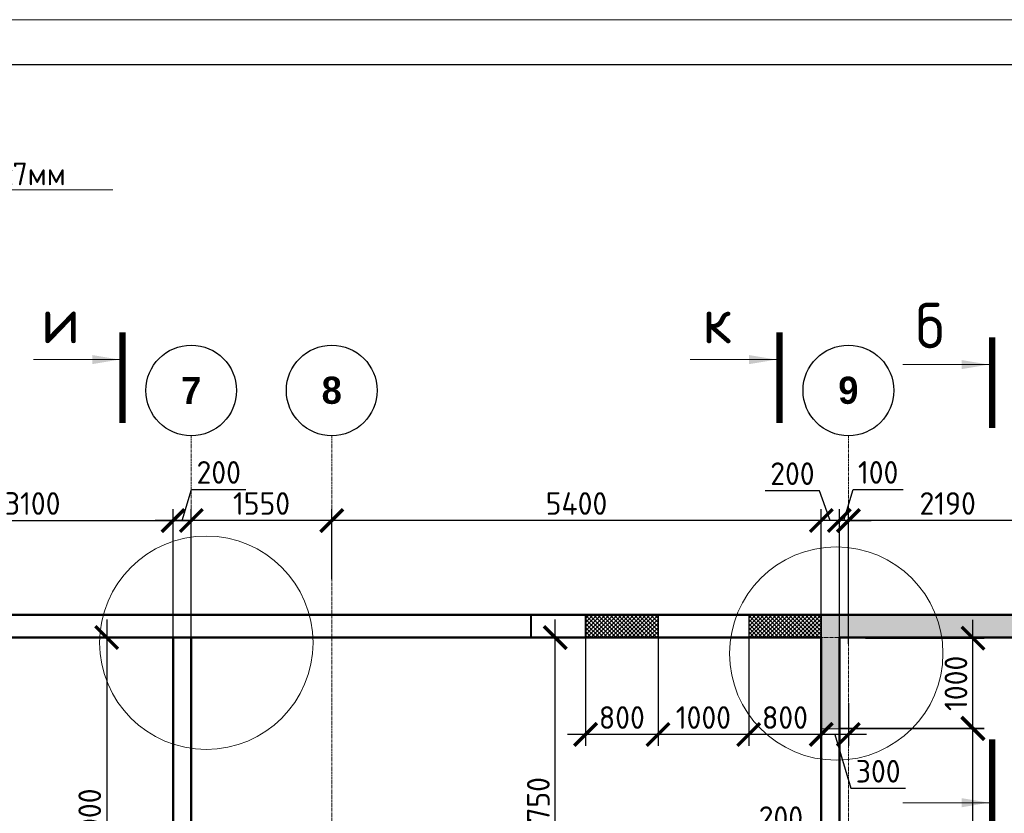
# Model space of a CAD drawing. Header units: millimetres. Extents: x 376598 to 1249954, y -318491 to -22134.
# Tile 52 of 256: x 469109 to 479972, y -118148 to -109390. Entities that reach past the tile are written whole.
import ezdxf
from ezdxf import colors
from ezdxf.entities.mleader import LeaderData, LeaderLine
from ezdxf.math import Vec2, Vec3

# ---------------------------------------------------------------- set-up
doc = ezdxf.new("R2010")
doc.units = ezdxf.units.MM
doc.linetypes.add('______5', pattern=[1100, 800, -100, 100, -100])
doc.linetypes.add('осевая', pattern=[50.8, 31.75, -6.35, 6.35, -6.35])
for name, color, linetype, lineweight in [('ВК_задание стр текст', 1, 'Continuous', 5), ('Конструкции 0.5', 5, 'Continuous', 50), ('Надписи', 200, 'Continuous', 18), ('Оси', 40, '______5', 18), ('РАЗМЕРЫ', 1, 'Continuous', 9), ('ТОНКИЕ', 7, 'Continuous', 9), ('Узлы', 7, 'Continuous', 0)]:
    doc.layers.add(name, color=color, linetype=linetype, lineweight=lineweight)
doc.layers.add('ТОЛСТЫЕ_ОСНОВНЫЕ', color=6, linetype='Continuous')
doc.styles.add('AC-Размерный', font='GOST_Common.ttf')
doc.styles.add('Century Gothic', font='GOTHIC.TTF')
doc.styles.add('GOST-2.304_Type-B', font='GOST_Common.ttf')
doc.dimstyles.new('СПДС', dxfattribs={"dimscale": 100, "dimtxt": 2.5, "dimasz": 2.5, "dimexe": 1.25, "dimexo": 0, "dimtad": 1, "dimdec": 0, "dimtxsty": 'GOST-2.304_Type-B', "dimblk": 'ARCHTICK', "dimcen": 2.5, "dimdle": 2, "dimadec": 0, "dimazin": 2, "dimtfac": 0.75, "dimtdec": 0, "dimtmove": 1, "dimatfit": 3, "dimfxl": 1, "dimtolj": 1, "dimarcsym": 1})

# ---------------------------------------------------------------- blocks, each defined once
blk = doc.blocks.new('NSY101')
at = {"color": 0, "linetype": 'ByBlock', "lineweight": -2}
blk.add_circle((0, 0), 50, dxfattribs=at)
blk = doc.blocks.new('оси 2.2-2.3')
at = {"layer": 'Оси', "color": 16, "linetype": 'осевая', "lineweight": 0, "transparency": 33554687}
for p, q in [((494304.9, -104267.9), (494304.9, -134893.5)), ((495854.9, -104267.9), (495854.9, -134893.5)), ((501554.9, -104267.9), (501554.9, -134893.5)), ((468076.3, -106495.4), (524372.9, -106495.4))]:
    blk.add_line(p, q, dxfattribs=at)
at = {"layer": 'Оси', "color": 16, "linetype": 'Continuous', "lineweight": 25, "transparency": 33554687, "xscale": 9.999999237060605, "yscale": 9.999999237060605, "zscale": 9.999999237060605}
for p in [(494304.4, -103767.9), (495854.4, -103767.9), (501554.4, -103767.9)]:
    blk.add_blockref('NSY101', p, dxfattribs=at)
at = {"layer": 'Оси', "color": 16, "linetype": 'Continuous', "lineweight": 25, "transparency": 33554687, "char_height": 300, "width": 385, "attachment_point": 5, "style": 'Century Gothic'}
for s, insert in [('\\A1;{\\fCentury Gothic|i0|b1;\\H300.000000;\\W1.000000;\\C16;7}\\P', (494304.4, -103767.9)), ('\\A1;{\\fCentury Gothic|i0|b1;\\H300.000000;\\W1.000000;\\C16;8}\\P', (495854.4, -103767.9)), ('\\A1;{\\fCentury Gothic|i0|b1;\\H300.000000;\\W1.000000;\\C16;9}\\P', (501554.4, -103767.9))]:
    blk.add_mtext(s, dxfattribs=dict(at, insert=insert))
blk = doc.blocks.new('_ArchTick')
at = {"color": 0, "linetype": 'ByBlock', "const_width": 0.15}
blk.add_lwpolyline([(-0.5, -0.5), (0.5, 0.5)], dxfattribs=at)
blk = doc.blocks.new('*D280')
at = {"layer": 'DEFPOINTS', "color": 0, "lineweight": 0, "transparency": 16777216}
for p in [(470210, -116209, -160), (469867, -120209, -360), (470069, -120209)]:
    blk.add_point(p, dxfattribs=at)
at = {"layer": 'РАЗМЕРЫ', "color": 0, "lineweight": -2, "transparency": 16777216}
for p, q in [((470069, -116009), (470069, -120409)), ((470210, -116209), (469944, -116209)), ((469867, -120209), (470194, -120209))]:
    blk.add_line(p, q, dxfattribs=at)
at = {"layer": 'РАЗМЕРЫ', "color": 0, "lineweight": -2, "transparency": 16777216, "xscale": 250, "yscale": 250, "zscale": 250}
for p, rotation in [((470069, -116209), 90), ((470069, -120209), 270)]:
    blk.add_blockref('_ArchTick', p, dxfattribs=dict(at, rotation=rotation))
at = {"layer": 'РАЗМЕРЫ', "color": 0, "lineweight": 0, "transparency": 16777216, "insert": (469882, -118209), "char_height": 250, "attachment_point": 5, "rotation": 90, "style": 'GOST-2.304_Type-B'}
blk.add_mtext('\\A1;4000', dxfattribs=at)
blk = doc.blocks.new('*D307')
at = {"layer": 'DEFPOINTS', "color": 0, "lineweight": 0, "transparency": 16777216}
for p in [(478152, -118915), (478152, -119475), (477952, -119526)]:
    blk.add_point(p, dxfattribs=at)
at = {"layer": 'РАЗМЕРЫ', "color": 0, "lineweight": -2, "transparency": 16777216}
for p, q in [((477807, -118383), (477207, -118383)), ((478052, -118915), (477807, -118383)), ((477952, -119526), (477952, -118790)), ((478152, -119475), (478152, -118790)), ((477752, -118915), (478352, -118915))]:
    blk.add_line(p, q, dxfattribs=at)
at = {"layer": 'РАЗМЕРЫ', "color": 0, "lineweight": -2, "transparency": 16777216, "xscale": 250, "yscale": 250, "zscale": 250, "rotation": 180}
blk.add_blockref('_ArchTick', (477952, -118915), dxfattribs=at)
at = {"layer": 'РАЗМЕРЫ', "color": 0, "lineweight": -2, "transparency": 16777216, "xscale": 250, "yscale": 250, "zscale": 250}
blk.add_blockref('_ArchTick', (478152, -118915), dxfattribs=at)
at = {"layer": 'РАЗМЕРЫ', "color": 0, "lineweight": 0, "transparency": 16777216, "insert": (477507, -118196), "char_height": 250, "attachment_point": 5, "style": 'GOST-2.304_Type-B'}
blk.add_mtext('\\A1;200', dxfattribs=at)
blk = doc.blocks.new('*D309')
at = {"layer": 'DEFPOINTS', "color": 0, "lineweight": 0, "transparency": 16777216}
for p in [(474308, -116209), (475018, -116209), (474616, -119959)]:
    blk.add_point(p, dxfattribs=at)
at = {"layer": 'РАЗМЕРЫ', "color": 0, "lineweight": -2, "transparency": 16777216}
for p, q in [((475018, -120159), (475018, -116009)), ((474308, -116209), (475143, -116209)), ((474616, -119959), (475143, -119959))]:
    blk.add_line(p, q, dxfattribs=at)
at = {"layer": 'РАЗМЕРЫ', "color": 0, "lineweight": -2, "transparency": 16777216, "xscale": 250, "yscale": 250, "zscale": 250}
for p, rotation in [((475018, -116209), 90), ((475018, -119959), 270)]:
    blk.add_blockref('_ArchTick', p, dxfattribs=dict(at, rotation=rotation))
at = {"layer": 'РАЗМЕРЫ', "color": 0, "lineweight": 0, "transparency": 16777216, "insert": (474831, -118084), "char_height": 250, "attachment_point": 5, "rotation": 90, "style": 'GOST-2.304_Type-B'}
blk.add_mtext('\\A1;3750', dxfattribs=at)
blk = doc.blocks.new('*D372')
at = {"layer": 'DEFPOINTS', "color": 0, "lineweight": 0, "transparency": 16777216}
for p in [(478252, -114917), (480442, -116087), (478252, -116245)]:
    blk.add_point(p, dxfattribs=at)
at = {"layer": 'РАЗМЕРЫ', "color": 0, "lineweight": -2, "transparency": 16777216}
for p, q in [((478252, -116245), (478252, -114792)), ((480442, -116087), (480442, -114792)), ((480642, -114917), (478052, -114917))]:
    blk.add_line(p, q, dxfattribs=at)
at = {"layer": 'РАЗМЕРЫ', "color": 0, "lineweight": -2, "transparency": 16777216, "xscale": 250, "yscale": 250, "zscale": 250, "rotation": 180}
blk.add_blockref('_ArchTick', (478252, -114917), dxfattribs=at)
at = {"layer": 'РАЗМЕРЫ', "color": 0, "lineweight": -2, "transparency": 16777216, "xscale": 250, "yscale": 250, "zscale": 250}
blk.add_blockref('_ArchTick', (480442, -114917), dxfattribs=at)
at = {"layer": 'РАЗМЕРЫ', "color": 0, "lineweight": 0, "transparency": 16777216, "insert": (479347, -114729), "char_height": 250, "attachment_point": 5, "style": 'GOST-2.304_Type-B'}
blk.add_mtext('\\A1;2190', dxfattribs=at)
blk = doc.blocks.new('*D373')
at = {"layer": 'DEFPOINTS', "color": 0, "lineweight": 0, "transparency": 16777216}
for p in [(478152, -114917), (478152, -116209), (478252, -116278)]:
    blk.add_point(p, dxfattribs=at)
at = {"layer": 'РАЗМЕРЫ', "color": 0, "lineweight": -2, "transparency": 16777216}
for p, q in [((478202, -114917), (478305, -114573)), ((478305, -114573), (478855, -114573)), ((478152, -116209), (478152, -114792)), ((478252, -116278), (478252, -114792)), ((478152, -114917), (477902, -114917)), ((478252, -114917), (478152, -114917)), ((478252, -114917), (478152, -114917)), ((478252, -114917), (478502, -114917))]:
    blk.add_line(p, q, dxfattribs=at)
at = {"layer": 'РАЗМЕРЫ', "color": 0, "lineweight": -2, "transparency": 16777216, "xscale": 250, "yscale": 250, "zscale": 250}
blk.add_blockref('_ArchTick', (478152, -114917), dxfattribs=at)
at = {"layer": 'РАЗМЕРЫ', "color": 0, "lineweight": -2, "transparency": 16777216, "xscale": 250, "yscale": 250, "zscale": 250, "rotation": 180}
blk.add_blockref('_ArchTick', (478252, -114917), dxfattribs=at)
at = {"layer": 'РАЗМЕРЫ', "color": 0, "lineweight": 0, "transparency": 16777216, "insert": (478580, -114386), "char_height": 250, "attachment_point": 5, "style": 'GOST-2.304_Type-B'}
blk.add_mtext('\\A1;100', dxfattribs=at)
blk = doc.blocks.new('*D374')
at = {"layer": 'DEFPOINTS', "color": 0, "lineweight": 0, "transparency": 16777216}
for p in [(477952, -114917), (477952, -116209), (478152, -116209)]:
    blk.add_point(p, dxfattribs=at)
at = {"layer": 'РАЗМЕРЫ', "color": 0, "lineweight": -2, "transparency": 16777216}
for p, q in [((477934, -114588), (477334, -114588)), ((478052, -114917), (477934, -114588)), ((477952, -116209), (477952, -114792)), ((478152, -116209), (478152, -114792)), ((478352, -114917), (477752, -114917))]:
    blk.add_line(p, q, dxfattribs=at)
at = {"layer": 'РАЗМЕРЫ', "color": 0, "lineweight": -2, "transparency": 16777216, "xscale": 250, "yscale": 250, "zscale": 250, "rotation": 180}
blk.add_blockref('_ArchTick', (477952, -114917), dxfattribs=at)
at = {"layer": 'РАЗМЕРЫ', "color": 0, "lineweight": -2, "transparency": 16777216, "xscale": 250, "yscale": 250, "zscale": 250}
blk.add_blockref('_ArchTick', (478152, -114917), dxfattribs=at)
at = {"layer": 'РАЗМЕРЫ', "color": 0, "lineweight": 0, "transparency": 16777216, "insert": (477634, -114400), "char_height": 250, "attachment_point": 5, "style": 'GOST-2.304_Type-B'}
blk.add_mtext('\\A1;200', dxfattribs=at)
blk = doc.blocks.new('*D375')
at = {"layer": 'DEFPOINTS', "color": 0, "lineweight": 0, "transparency": 16777216}
for p in [(472552, -114917), (472552, -115564), (477952, -116209)]:
    blk.add_point(p, dxfattribs=at)
at = {"layer": 'РАЗМЕРЫ', "color": 0, "lineweight": -2, "transparency": 16777216}
for p, q in [((472552, -115564), (472552, -114792)), ((477952, -116209), (477952, -114792)), ((478152, -114917), (472352, -114917))]:
    blk.add_line(p, q, dxfattribs=at)
at = {"layer": 'РАЗМЕРЫ', "color": 0, "lineweight": -2, "transparency": 16777216, "xscale": 250, "yscale": 250, "zscale": 250, "rotation": 180}
blk.add_blockref('_ArchTick', (472552, -114917), dxfattribs=at)
at = {"layer": 'РАЗМЕРЫ', "color": 0, "lineweight": -2, "transparency": 16777216, "xscale": 250, "yscale": 250, "zscale": 250}
blk.add_blockref('_ArchTick', (477952, -114917), dxfattribs=at)
at = {"layer": 'РАЗМЕРЫ', "color": 0, "lineweight": 0, "transparency": 16777216, "insert": (475252, -114729), "char_height": 250, "attachment_point": 5, "style": 'GOST-2.304_Type-B'}
blk.add_mtext('\\A1;5400', dxfattribs=at)
blk = doc.blocks.new('*D376')
at = {"layer": 'DEFPOINTS', "color": 0, "lineweight": 0, "transparency": 16777216}
for p in [(471002, -114917), (472552, -115564), (471002, -116209)]:
    blk.add_point(p, dxfattribs=at)
at = {"layer": 'РАЗМЕРЫ', "color": 0, "lineweight": -2, "transparency": 16777216}
for p, q in [((471002, -116209), (471002, -114792)), ((472552, -115564), (472552, -114792)), ((472752, -114917), (470802, -114917))]:
    blk.add_line(p, q, dxfattribs=at)
at = {"layer": 'РАЗМЕРЫ', "color": 0, "lineweight": -2, "transparency": 16777216, "xscale": 250, "yscale": 250, "zscale": 250, "rotation": 180}
blk.add_blockref('_ArchTick', (471002, -114917), dxfattribs=at)
at = {"layer": 'РАЗМЕРЫ', "color": 0, "lineweight": -2, "transparency": 16777216, "xscale": 250, "yscale": 250, "zscale": 250}
blk.add_blockref('_ArchTick', (472552, -114917), dxfattribs=at)
at = {"layer": 'РАЗМЕРЫ', "color": 0, "lineweight": 0, "transparency": 16777216, "insert": (471777, -114729), "char_height": 250, "attachment_point": 5, "style": 'GOST-2.304_Type-B'}
blk.add_mtext('\\A1;1550', dxfattribs=at)
blk = doc.blocks.new('*D377')
at = {"layer": 'DEFPOINTS', "color": 0, "lineweight": 0, "transparency": 16777216}
for p in [(470802, -114917), (470802, -116209), (471002, -116209)]:
    blk.add_point(p, dxfattribs=at)
at = {"layer": 'РАЗМЕРЫ', "color": 0, "lineweight": -2, "transparency": 16777216}
for p, q in [((470902, -114917), (471005, -114573)), ((471005, -114573), (471605, -114573)), ((470802, -116209), (470802, -114792)), ((471002, -116209), (471002, -114792)), ((471202, -114917), (470602, -114917))]:
    blk.add_line(p, q, dxfattribs=at)
at = {"layer": 'РАЗМЕРЫ', "color": 0, "lineweight": -2, "transparency": 16777216, "xscale": 250, "yscale": 250, "zscale": 250, "rotation": 180}
blk.add_blockref('_ArchTick', (470802, -114917), dxfattribs=at)
at = {"layer": 'РАЗМЕРЫ', "color": 0, "lineweight": -2, "transparency": 16777216, "xscale": 250, "yscale": 250, "zscale": 250}
blk.add_blockref('_ArchTick', (471002, -114917), dxfattribs=at)
at = {"layer": 'РАЗМЕРЫ', "color": 0, "lineweight": 0, "transparency": 16777216, "insert": (471305, -114386), "char_height": 250, "attachment_point": 5, "style": 'GOST-2.304_Type-B'}
blk.add_mtext('\\A1;200', dxfattribs=at)
blk = doc.blocks.new('*U58')
at = {"layer": 'ТОЛСТЫЕ_ОСНОВНЫЕ', "color": 6}
blk.add_lwpolyline([(20, 5), (1256, 5), (1256, 589), (20, 589)], close=True, dxfattribs=at)
at = {"layer": 'ТОНКИЕ'}
blk.add_lwpolyline([(0, 0), (1261, 0), (1261, 594), (0, 594)], close=True, dxfattribs=at)
blk = doc.blocks.new('*D723')
at = {"layer": 'DEFPOINTS', "color": 0, "lineweight": 0, "transparency": 16777216}
for p in [(470802, -114917), (470802, -115803), (467702, -115959)]:
    blk.add_point(p, dxfattribs=at)
at = {"layer": 'РАЗМЕРЫ', "color": 0, "lineweight": -2, "transparency": 16777216}
for p, q in [((467702, -115959), (467702, -114792)), ((470802, -115803), (470802, -114792)), ((467502, -114917), (471002, -114917))]:
    blk.add_line(p, q, dxfattribs=at)
at = {"layer": 'РАЗМЕРЫ', "color": 0, "lineweight": -2, "transparency": 16777216, "xscale": 250, "yscale": 250, "zscale": 250, "rotation": 180}
blk.add_blockref('_ArchTick', (467702, -114917), dxfattribs=at)
at = {"layer": 'РАЗМЕРЫ', "color": 0, "lineweight": -2, "transparency": 16777216, "xscale": 250, "yscale": 250, "zscale": 250}
blk.add_blockref('_ArchTick', (470802, -114917), dxfattribs=at)
at = {"layer": 'РАЗМЕРЫ', "color": 0, "lineweight": 0, "transparency": 16777216, "insert": (469252, -114729), "char_height": 250, "attachment_point": 5, "style": 'GOST-2.304_Type-B'}
blk.add_mtext('\\A1;3100', dxfattribs=at)
blk = doc.blocks.new('*D729')
at = {"layer": 'DEFPOINTS', "color": 0, "lineweight": 0, "transparency": 16777216}
for p in [(478151, -117208), (479626, -117208), (478977, -120209)]:
    blk.add_point(p, dxfattribs=at)
at = {"layer": 'РАЗМЕРЫ', "color": 0, "lineweight": -2, "transparency": 16777216}
for p, q in [((479626, -120409), (479626, -117008)), ((478151, -117208), (479751, -117208)), ((478977, -120209), (479751, -120209))]:
    blk.add_line(p, q, dxfattribs=at)
at = {"layer": 'РАЗМЕРЫ', "color": 0, "lineweight": -2, "transparency": 16777216, "xscale": 250, "yscale": 250, "zscale": 250}
for p, rotation in [((479626, -117208), 90), ((479626, -120209), 270)]:
    blk.add_blockref('_ArchTick', p, dxfattribs=dict(at, rotation=rotation))
at = {"layer": 'РАЗМЕРЫ', "color": 0, "lineweight": 0, "transparency": 16777216, "insert": (479438, -118709), "char_height": 250, "attachment_point": 5, "rotation": 90, "style": 'GOST-2.304_Type-B'}
blk.add_mtext('\\A1;3000', dxfattribs=at)
blk = doc.blocks.new('*D730')
at = {"layer": 'DEFPOINTS', "color": 0, "lineweight": 0, "transparency": 16777216}
for p in [(478439, -116214), (479626, -116214), (478151, -117213)]:
    blk.add_point(p, dxfattribs=at)
at = {"layer": 'РАЗМЕРЫ', "color": 0, "lineweight": -2, "transparency": 16777216}
for p, q in [((479626, -117413), (479626, -116014)), ((478439, -116214), (479751, -116214)), ((478151, -117213), (479751, -117213))]:
    blk.add_line(p, q, dxfattribs=at)
at = {"layer": 'РАЗМЕРЫ', "color": 0, "lineweight": -2, "transparency": 16777216, "xscale": 250, "yscale": 250, "zscale": 250}
for p, rotation in [((479626, -116214), 90), ((479626, -117213), 270)]:
    blk.add_blockref('_ArchTick', p, dxfattribs=dict(at, rotation=rotation))
at = {"layer": 'РАЗМЕРЫ', "color": 0, "lineweight": 0, "transparency": 16777216, "insert": (479438, -116714), "char_height": 250, "attachment_point": 5, "rotation": 90, "style": 'GOST-2.304_Type-B'}
blk.add_mtext('\\A1;1000', dxfattribs=at)
blk = doc.blocks.new('*D1296')
at = {"layer": 'DEFPOINTS', "color": 0, "lineweight": 0, "transparency": 16777216}
for p in [(477952, -115946), (478252, -116932), (477952, -117278)]:
    blk.add_point(p, dxfattribs=at)
at = {"layer": 'РАЗМЕРЫ', "color": 0, "lineweight": -2, "transparency": 16777216}
for p, q in [((477952, -115946), (477952, -117403)), ((478252, -116932), (478252, -117403)), ((478452, -117278), (477752, -117278)), ((478102, -117278), (478280, -117872)), ((478280, -117872), (478880, -117872))]:
    blk.add_line(p, q, dxfattribs=at)
at = {"layer": 'РАЗМЕРЫ', "color": 0, "lineweight": -2, "transparency": 16777216, "xscale": 250, "yscale": 250, "zscale": 250, "rotation": 180}
blk.add_blockref('_ArchTick', (477952, -117278), dxfattribs=at)
at = {"layer": 'РАЗМЕРЫ', "color": 0, "lineweight": -2, "transparency": 16777216, "xscale": 250, "yscale": 250, "zscale": 250}
blk.add_blockref('_ArchTick', (478252, -117278), dxfattribs=at)
at = {"layer": 'РАЗМЕРЫ', "color": 0, "lineweight": 0, "transparency": 16777216, "insert": (478580, -117684), "char_height": 250, "attachment_point": 5, "style": 'GOST-2.304_Type-B'}
blk.add_mtext('\\A1;300', dxfattribs=at)
blk = doc.blocks.new('*D1297')
at = {"layer": 'DEFPOINTS', "color": 0, "lineweight": 0, "transparency": 16777216}
for p in [(477152, -115946), (477952, -115946), (477152, -117278)]:
    blk.add_point(p, dxfattribs=at)
at = {"layer": 'РАЗМЕРЫ', "color": 0, "lineweight": -2, "transparency": 16777216}
for p, q in [((477152, -115946), (477152, -117403)), ((477952, -115946), (477952, -117403)), ((478152, -117278), (476952, -117278))]:
    blk.add_line(p, q, dxfattribs=at)
at = {"layer": 'РАЗМЕРЫ', "color": 0, "lineweight": -2, "transparency": 16777216, "xscale": 250, "yscale": 250, "zscale": 250, "rotation": 180}
blk.add_blockref('_ArchTick', (477152, -117278), dxfattribs=at)
at = {"layer": 'РАЗМЕРЫ', "color": 0, "lineweight": -2, "transparency": 16777216, "xscale": 250, "yscale": 250, "zscale": 250}
blk.add_blockref('_ArchTick', (477952, -117278), dxfattribs=at)
at = {"layer": 'РАЗМЕРЫ', "color": 0, "lineweight": 0, "transparency": 16777216, "insert": (477552, -117091), "char_height": 250, "attachment_point": 5, "style": 'GOST-2.304_Type-B'}
blk.add_mtext('\\A1;800', dxfattribs=at)
blk = doc.blocks.new('*D1298')
at = {"layer": 'DEFPOINTS', "color": 0, "lineweight": 0, "transparency": 16777216}
for p in [(476152, -115946), (477152, -115946), (476152, -117278)]:
    blk.add_point(p, dxfattribs=at)
at = {"layer": 'РАЗМЕРЫ', "color": 0, "lineweight": -2, "transparency": 16777216}
for p, q in [((476152, -115946), (476152, -117403)), ((477152, -115946), (477152, -117403)), ((477352, -117278), (475952, -117278))]:
    blk.add_line(p, q, dxfattribs=at)
at = {"layer": 'РАЗМЕРЫ', "color": 0, "lineweight": -2, "transparency": 16777216, "xscale": 250, "yscale": 250, "zscale": 250, "rotation": 180}
blk.add_blockref('_ArchTick', (476152, -117278), dxfattribs=at)
at = {"layer": 'РАЗМЕРЫ', "color": 0, "lineweight": -2, "transparency": 16777216, "xscale": 250, "yscale": 250, "zscale": 250}
blk.add_blockref('_ArchTick', (477152, -117278), dxfattribs=at)
at = {"layer": 'РАЗМЕРЫ', "color": 0, "lineweight": 0, "transparency": 16777216, "insert": (476652, -117091), "char_height": 250, "attachment_point": 5, "style": 'GOST-2.304_Type-B'}
blk.add_mtext('\\A1;1000', dxfattribs=at)
blk = doc.blocks.new('*D1299')
at = {"layer": 'DEFPOINTS', "color": 0, "lineweight": 0, "transparency": 16777216}
for p in [(475352, -115946), (476152, -115946), (475352, -117278)]:
    blk.add_point(p, dxfattribs=at)
at = {"layer": 'РАЗМЕРЫ', "color": 0, "lineweight": -2, "transparency": 16777216}
for p, q in [((475352, -115946), (475352, -117403)), ((476152, -115946), (476152, -117403)), ((476352, -117278), (475152, -117278))]:
    blk.add_line(p, q, dxfattribs=at)
at = {"layer": 'РАЗМЕРЫ', "color": 0, "lineweight": -2, "transparency": 16777216, "xscale": 250, "yscale": 250, "zscale": 250, "rotation": 180}
blk.add_blockref('_ArchTick', (475352, -117278), dxfattribs=at)
at = {"layer": 'РАЗМЕРЫ', "color": 0, "lineweight": -2, "transparency": 16777216, "xscale": 250, "yscale": 250, "zscale": 250}
blk.add_blockref('_ArchTick', (476152, -117278), dxfattribs=at)
at = {"layer": 'РАЗМЕРЫ', "color": 0, "lineweight": 0, "transparency": 16777216, "insert": (475752, -117091), "char_height": 250, "attachment_point": 5, "style": 'GOST-2.304_Type-B'}
blk.add_mtext('\\A1;800', dxfattribs=at)
blk = doc.blocks.new('_None')

msp = doc.modelspace()

# ---------------------------------------------------------------- hatches: boundary and pattern name
at = {"layer": 'ВК_задание стр текст'}
h = msp.add_hatch(dxfattribs=at)
h.set_pattern_fill('ANSI37', color=256, scale=10)
h.paths.add_polyline_path([(477951.8, -115958.7), (477152, -115958.7), (477152, -116208.7), (477951.8, -116208.7)])
h.paths.add_polyline_path([(476152, -115958.7), (475352, -115958.7), (475352, -116208.7), (476152, -116208.7)])
at = {"layer": 'РАЗМЕРЫ', "transparency": 33554648}
h = msp.add_hatch(dxfattribs=at)
h.set_pattern_fill('ANGLE', color=1)
h.set_pattern_definition([(0, (3723.99, 44284.891), (0, 6.985), [5.08, -1.905]), (90, (3723.99, 44284.891), (-6.985, 4e-16), [5.08, -1.905])])
edge = h.paths.add_edge_path()
edge.add_line((480442.4, -116214.3), (480442.4, -115958.7))
edge.add_line((480442.4, -115958.7), (477951.8, -115958.7))
edge.add_line((477951.8, -115958.7), (477952, -117214.3))
edge.add_line((477952, -117214.3), (478151.8, -117214.3))
edge.add_line((478151.8, -117214.3), (478151.8, -116214.3))
edge.add_line((478151.8, -116214.3), (480442.4, -116208.7))

# ---------------------------------------------------------------- linework, layer by layer
at = {"layer": 'DEFPOINTS', "color": 240, "lineweight": 40, "true_color": 0xed1f24, "elevation": 3100}
msp.add_lwpolyline([(474751.8, -115958.7), (475351.8, -115958.7), (475351.8, -116208.7), (474751.8, -116208.7)], close=True, dxfattribs=at)
at = {"layer": 'Конструкции 0.5', "color": 3}
for p, q in [((497952, -115958.7, 3100), (450827, -115958.7, 3100)), ((451152, -116208.7, 3100), (477951.8, -116208.7, 3100)), ((471002, -116208.7, 3100), (470802, -116208.7, 3100)), ((470802, -116208.7, 3100), (470802, -119128.7, 3100)), ((471002, -119958.7, 3100), (471002, -116208.7, 3100)), ((477951.8, -116208.7, 3100), (477951.8, -119958.7, 3100)), ((478151.8, -116208.7, 3100), (487751.8, -116208.7, 3100)), ((478151.8, -125596.9, 3100), (478151.8, -116208.7, 3100))]:
    msp.add_line(p, q, dxfattribs=at)
at = {"layer": 'Надписи', "color": 0}
for centre in [(471168.1, -116265.7, 3100), (478118, -116385, 3100)]:
    msp.add_circle(centre, 1176.9, dxfattribs=at)
at = {"layer": 'РАЗМЕРЫ', "color": 4, "lineweight": 0, "elevation": 3100}
for points in [[(476152, -115958.7), (475352, -115958.7), (475352, -116208.7), (476152, -116208.7)], [(477152, -115958.7), (477951.8, -115958.7), (477951.8, -116208.7), (477152, -116208.7)]]:
    msp.add_lwpolyline(points, close=True, dxfattribs=at)
at = {"layer": 'РАЗМЕРЫ', "color": 4, "elevation": 3100}
msp.add_lwpolyline([(480442.4, -116214.3), (480442.4, -115958.7), (477951.8, -115958.7), (477952, -117214.3), (478151.8, -117214.3), (478151.8, -116214.3), (480442.4, -116208.7)], dxfattribs=at)
at = {"layer": 'Узлы', "color": 1, "linetype": 'Continuous', "lineweight": 0}
for p, q in [((470209.9, -113140.9, 3260), (469259.9, -113140.9, 3260)), ((477455.6, -113140.9, 3260), (476505.6, -113140.9, 3260)), ((479801.1, -113196, 3100), (478851.1, -113196, 3100)), ((479801.1, -118031.1, 3100), (478851.1, -118031.1, 3100))]:
    msp.add_line(p, q, dxfattribs=at)
at = {"layer": 'Узлы', "color": 1, "linetype": 'Continuous', "lineweight": 0, "const_width": 70}
for points, elevation in [([(470244.9, -112840.9), (470244.9, -113840.9)], 3260), ([(477490.6, -112840.9), (477490.6, -113840.9)], 3260), ([(479836.1, -112896), (479836.1, -113896)], 3100), ([(479836.1, -118331.1), (479836.1, -117331.1)], 3100)]:
    msp.add_lwpolyline(points, dxfattribs=dict(at, elevation=elevation))
at = {"layer": 'Узлы', "color": 1, "linetype": 'Continuous', "lineweight": 0}
for points in [[(470209.9, -113140.9, 3260), (469909.4, -113191.1, 3260), (469909.4, -113090.6, 3260)], [(477455.6, -113140.9, 3260), (477155.2, -113191.1, 3260), (477155.2, -113090.6, 3260)], [(479801.1, -113196, 3100), (479500.7, -113246.2, 3100), (479500.7, -113145.7, 3100)], [(479801.1, -118031.1, 3100), (479500.7, -118081.4, 3100), (479500.7, -117980.8, 3100)]]:
    msp.add_solid(points, dxfattribs=at)

# ---------------------------------------------------------------- block references
at = {"xscale": 100, "yscale": 100, "zscale": 100}
msp.add_blockref('*U58', (439112.8, -168789.7, 3100), dxfattribs=at)
at = {"layer": 'РАЗМЕРЫ', "color": 1}
msp.add_blockref('оси 2.2-2.3', (-23302.9, -9713.4, 3100), dxfattribs=at)

# ---------------------------------------------------------------- texts
at = {"layer": 'Узлы', "color": 1, "linetype": 'Continuous', "lineweight": 0, "char_height": 500, "attachment_point": 5, "style": 'GOST-2.304_Type-B'}
for s, insert in [('б', (479151.1, -112766, 3100)), ('и', (469559.9, -112710.9, 3260)), ('к', (476805.6, -112710.9, 3260))]:
    msp.add_mtext_dynamic_manual_height_columns(s, width=723.88, gutter_width=25, heights=[0], dxfattribs=dict(at, insert=insert))

# ---------------------------------------------------------------- dimensions: what is measured, and where the dimension line sits
at = {"layer": 'РАЗМЕРЫ', "color": 1, "lineweight": 0}
for base, p1, p2, picture, middle in [((470802, -114916.8, 3100), (471002, -116208.7, 3100), (470802, -116208.7, 3100), '*D377', (471067.6, -114385.6, 3100)), ((478151.8, -114916.8, 3100), (478252.1, -116277.7, 3100), (478151.8, -116208.7, 3100), '*D373', (478367.6, -114385.6, 3100)), ((470802, -114916.8, 3100), (467702, -115958.7, 3100), (470802, -115802.8, 3100), '*D723', (469252, -114729.3, 3100)), ((471002, -114916.8, 3100), (472552.1, -115564.4, 3100), (471002, -116208.7, 3100), '*D376', (471777, -114729.3, 3100)), ((472552.1, -114916.8, 3100), (477951.8, -116208.7, 3100), (472552.1, -115564.4, 3100), '*D375', (475251.9, -114729.3, 3100)), ((478252.1, -114916.8, 3100), (480442.4, -116086.5, 3100), (478252.1, -116245, 3100), '*D372', (479347.2, -114729.3, 3100))]:
    dim = msp.add_linear_dim(base=base, p1=p1, p2=p2, dimstyle='СПДС', dxfattribs=at)
    dim.commit()
    dim.dimension.update_dxf_attribs({"geometry": picture, "text_midpoint": middle})
for base, p1, p2, picture, middle in [((477951.8, -114916.8, 3100), (478151.8, -116208.7, 3100), (477951.8, -116208.7, 3100), '*D374', (477872, -114587.9, 3100)), ((478151.8, -118914.5, 3100), (477951.8, -119526.1, 3100), (478151.8, -119475.1, 3100), '*D307', (477744.1, -118383.3, 3100))]:
    dim = msp.add_linear_dim(base=base, p1=p1, p2=p2, dimstyle='СПДС', dxfattribs=at)
    dim.commit()
    dim.dimension.update_dxf_attribs({"geometry": picture, "text_midpoint": middle, "dimtype": 160})
at = {"layer": 'РАЗМЕРЫ', "lineweight": 0}
dim = msp.add_linear_dim(base=(470069, -120208.7, 3260), p1=(470210.3, -116208.7, 3100), p2=(469866.9, -120208.7, 2900), angle=90, dimstyle='СПДС', dxfattribs=at)
dim.commit()
dim.dimension.update_dxf_attribs({"geometry": '*D280', "text_midpoint": (469881.5, -118208.7, 3260)})
at = {"layer": 'РАЗМЕРЫ', "color": 1, "lineweight": 0}
dim = msp.add_linear_dim(base=(475018, -116208.7, 3100), p1=(474616.2, -119958.7, 3100), p2=(474308.2, -116208.7, 3100), angle=90, dimstyle='СПДС', dxfattribs=at)
dim.commit()
dim.dimension.update_dxf_attribs({"geometry": '*D309', "text_midpoint": (474830.5, -118083.7, 3100)})
at = {"layer": 'РАЗМЕРЫ', "color": 4, "lineweight": 0}
for base, p1, p2, angle, picture, middle in [((475352, -117278.2, 3100), (476152, -115946, 3100), (475352, -115946, 3100), 180, '*D1299', (475752, -117090.7, 3100)), ((476152, -117278.2, 3100), (477152, -115946, 3100), (476152, -115946, 3100), 180, '*D1298', (476652, -117090.7, 3100)), ((477152, -117278.2, 3100), (477952, -115946, 3100), (477152, -115946, 3100), 180, '*D1297', (477552, -117090.7, 3100)), ((477952, -117278.2, 3100), (478252.1, -116932, 3100), (477952, -115946, 3100), 180, '*D1296', (478342.7, -117684.4, 3100)), ((479625.9, -116213.6, 3100), (478151.3, -117213.5, 3100), (478439.1, -116213.6, 3100), 90, '*D730', (479438.4, -116713.5, 3100)), ((479625.9, -117208.5, 3100), (478977.1, -120208.7, 3100), (478151.3, -117208.5, 3100), 90, '*D729', (479438.4, -118708.6, 3100))]:
    dim = msp.add_linear_dim(base=base, p1=p1, p2=p2, angle=angle, dimstyle='СПДС', dxfattribs=at)
    dim.commit()
    dim.dimension.update_dxf_attribs({"geometry": picture, "text_midpoint": middle})

# ---------------------------------------------------------------- leaders
at = {"layer": 'Надписи', "color": 0, "ltscale": 0.3}
ml = msp.add_multileader_mtext('Standard', dxfattribs=at)
ml.set_content('отв. для ст.гильзы %%C325х7мм \\Pось отв. -2.700', color=4, style='AC-Размерный')
ml.set_leader_properties(color=256, linetype='ByLayer', lineweight=15)
ml.set_arrow_properties(name='NONE')
ml.build(insert=Vec2(0, 0))
ml.multileader.update_dxf_attribs({"text_left_attachment_type": 6, "text_right_attachment_type": 6, "dogleg_length": 0.1, "arrow_head_size": 18})
ctx = ml.context
ctx.base_point, ctx.char_height, ctx.arrow_head_size, ctx.landing_gap_size, ctx.plane_origin = Vec3(465193.5, -111266.6, 3052), 250, 18, 20, Vec3(453674.9, -113027.8, 3052)
ctx.left_attachment, ctx.right_attachment, ctx.text_align_type = 6, 6, 1
notes = []
notes.append((ctx, [(0, (1, 1, 0), (465193.4, -111266.6, 3052), (1, 0), 0.1, [(0, [(464051.5, -116082.8, 3052)], 0, [])])]))
ctx.mtext.insert, ctx.mtext.alignment, ctx.mtext.flow_direction = Vec3(467410.6, -110966.6, 3052), 2, 5
for ctx, leaders in notes:
    for number, flags, end, landing, length, lines in leaders:
        leader = LeaderData()
        leader.index, (leader.has_last_leader_line, leader.has_dogleg_vector, leader.attachment_direction) = number, flags
        leader.last_leader_point, leader.dogleg_vector, leader.dogleg_length = Vec3(end), Vec3(landing), length
        for number, points, colour, breaks in lines:
            line = LeaderLine()
            line.index, line.vertices, line.color, line.breaks = number, Vec3.list(points), colors.encode_raw_color(colour), breaks
            leader.lines.append(line)
        ctx.leaders.append(leader)

doc.saveas('drawing.dxf')
